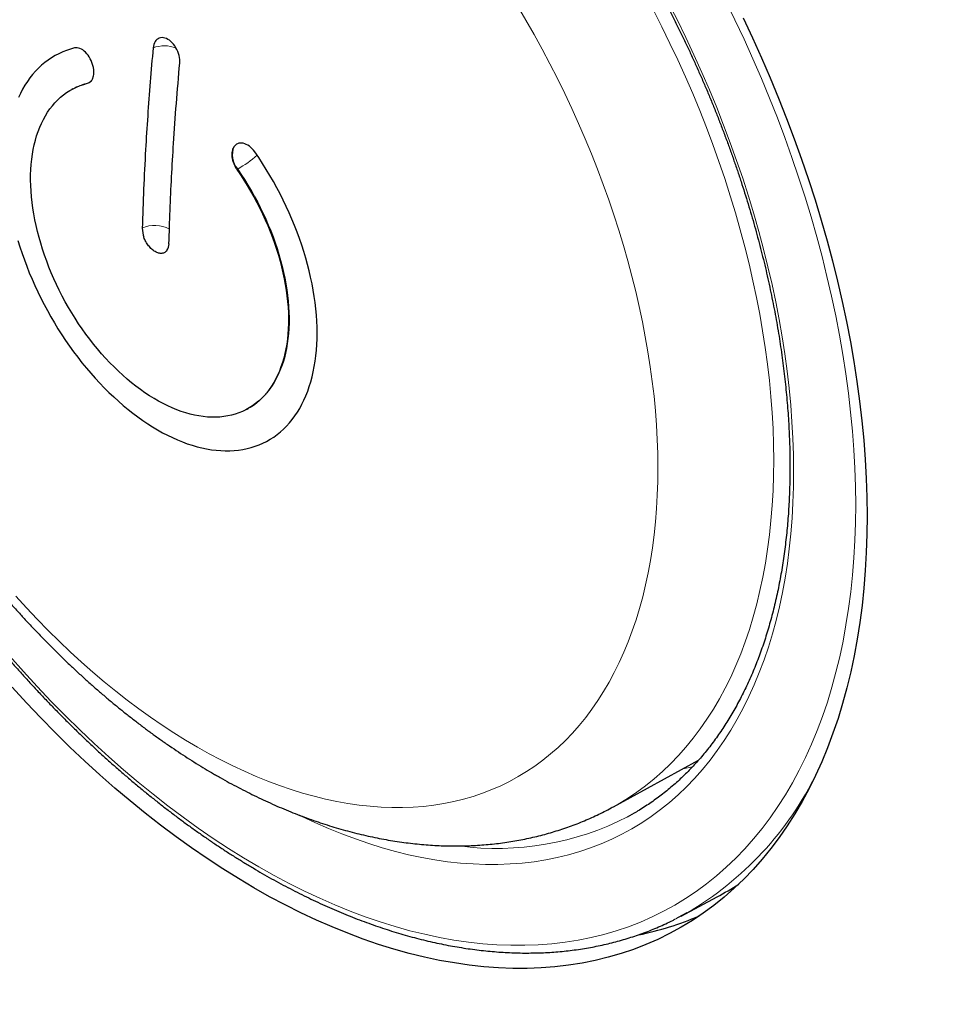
# Model space of a CAD drawing. Header units: millimetres. Extents: x 8 to 539, y 12 to 480.
# Tile 11 of 16: x 450 to 465, y 178 to 194. Entities that reach past the tile are written whole.
import ezdxf

# ---------------------------------------------------------------- set-up
doc = ezdxf.new("R2010")
doc.units = ezdxf.units.MM

msp = doc.modelspace()

# ---------------------------------------------------------------- linework, layer by layer
at = {"color": 8, "linetype": 'Continuous', "lineweight": 0}
for p, q in [((451.114, 192.913), (451.129, 192.92)), ((453.489, 191.542), (453.503, 191.55))]:
    msp.add_line(p, q, dxfattribs=at)
at = {"color": 7, "linetype": 'Continuous', "lineweight": 30}
for p, q in [((450.88, 192.824), (450.865, 192.816)), ((453.654, 187.73), (453.668, 187.738)), ((459.48, 181.402), (460.835, 182.144)), ((460.558, 179.663), (461.128, 179.968))]:
    msp.add_line(p, q, dxfattribs=at)
at = {"color": 8, "linetype": 'Continuous', "lineweight": 0, "flags": 128}
for points in [[(449.876, 183.8), (450.094, 183.554), (450.314, 183.314), (450.537, 183.079), (450.762, 182.849), (450.99, 182.626), (451.219, 182.408), (451.451, 182.197), (451.684, 181.991), (451.919, 181.792), (452.156, 181.6), (452.394, 181.414), (452.633, 181.235), (452.873, 181.063), (453.114, 180.897), (453.355, 180.739), (453.597, 180.588), (453.839, 180.445), (454.082, 180.308), (454.324, 180.18), (454.566, 180.059), (454.808, 179.945), (455.05, 179.84), (455.29, 179.742), (455.53, 179.652), (455.769, 179.57), (456.007, 179.496), (456.243, 179.43), (456.478, 179.372), (456.712, 179.323), (456.943, 179.281), (457.172, 179.248), (457.4, 179.223), (457.625, 179.206), (457.848, 179.198), (458.068, 179.198), (458.285, 179.206), (458.499, 179.222), (458.711, 179.247), (458.919, 179.28), (459.124, 179.321), (459.325, 179.37), (459.523, 179.427), (459.717, 179.493), (459.908, 179.566), (460.094, 179.648), (460.276, 179.738), (460.454, 179.835), (460.627, 179.94), (460.796, 180.053), (460.961, 180.174), (461.12, 180.303), (461.275, 180.438), (461.425, 180.582), (461.57, 180.732), (461.71, 180.89), (461.844, 181.055), (461.973, 181.227), (462.097, 181.406), (462.215, 181.591), (462.328, 181.784), (462.435, 181.982), (462.536, 182.187), (462.632, 182.399), (462.721, 182.616), (462.805, 182.839), (462.883, 183.068), (462.954, 183.303), (463.02, 183.543), (463.079, 183.789), (463.132, 184.039), (463.179, 184.295), (463.22, 184.555), (463.255, 184.82), (463.283, 185.089), (463.305, 185.363), (463.321, 185.64), (463.33, 185.922), (463.333, 186.207), (463.329, 186.496), (463.32, 186.787), (463.303, 187.082), (463.281, 187.38), (463.252, 187.681), (463.217, 187.983), (463.176, 188.289), (463.128, 188.596), (463.075, 188.905), (463.015, 189.215), (462.949, 189.528), (462.876, 189.841), (462.798, 190.155), (462.714, 190.47), (462.624, 190.786), (462.528, 191.101), (462.426, 191.417), (462.319, 191.733), (462.206, 192.049), (462.087, 192.364), (461.963, 192.678), (461.833, 192.991), (461.698, 193.303), (461.558, 193.614), (461.413, 193.923), (461.263, 194.231)], [(452.862, 182.351), (453.049, 182.246), (453.236, 182.147), (453.423, 182.054), (453.609, 181.966), (453.796, 181.885), (453.981, 181.809), (454.166, 181.74), (454.351, 181.676), (454.534, 181.619), (454.717, 181.569), (454.898, 181.524), (455.078, 181.486), (455.256, 181.454), (455.434, 181.428), (455.609, 181.409), (455.783, 181.396), (455.954, 181.389), (456.124, 181.389), (456.292, 181.396), (456.457, 181.408), (456.621, 181.427), (456.781, 181.452), (456.939, 181.484), (457.095, 181.522), (457.247, 181.566), (457.397, 181.617), (457.544, 181.674), (457.688, 181.737), (457.828, 181.806), (457.965, 181.881), (458.099, 181.962), (458.23, 182.05), (458.356, 182.143), (458.48, 182.242), (458.599, 182.347), (458.715, 182.457), (458.827, 182.573), (458.934, 182.695), (459.038, 182.822), (459.138, 182.955), (459.233, 183.093), (459.324, 183.236), (459.411, 183.384), (459.494, 183.538), (459.572, 183.696), (459.646, 183.859), (459.715, 184.027), (459.779, 184.199), (459.839, 184.376), (459.895, 184.557), (459.945, 184.742), (459.991, 184.932), (460.032, 185.125), (460.068, 185.322), (460.1, 185.523), (460.127, 185.727), (460.148, 185.935), (460.165, 186.146), (460.177, 186.36), (460.184, 186.578), (460.187, 186.797), (460.184, 187.02), (460.177, 187.245), (460.164, 187.473), (460.147, 187.703), (460.125, 187.934), (460.098, 188.168), (460.066, 188.404), (460.029, 188.641), (459.987, 188.879), (459.941, 189.119), (459.89, 189.36), (459.835, 189.601), (459.774, 189.844), (459.709, 190.087), (459.64, 190.33), (459.566, 190.574), (459.487, 190.818), (459.404, 191.061), (459.317, 191.305), (459.226, 191.548), (459.13, 191.791), (459.03, 192.032), (458.926, 192.273), (458.817, 192.513), (458.705, 192.751), (458.589, 192.988), (458.47, 193.224), (458.346, 193.458), (458.219, 193.69), (458.088, 193.92), (457.954, 194.147)], [(460.358, 194.188), (460.497, 193.915), (460.631, 193.64), (460.761, 193.364), (460.886, 193.086), (461.006, 192.808), (461.122, 192.528), (461.233, 192.247), (461.339, 191.965), (461.44, 191.683), (461.536, 191.401), (461.627, 191.119), (461.713, 190.837), (461.793, 190.555), (461.869, 190.273), (461.938, 189.993), (462.003, 189.713), (462.062, 189.434), (462.115, 189.156), (462.164, 188.88), (462.206, 188.606), (462.243, 188.333), (462.274, 188.063), (462.3, 187.794), (462.32, 187.528), (462.334, 187.265), (462.343, 187.004), (462.346, 186.746), (462.344, 186.491), (462.335, 186.24), (462.321, 185.992), (462.302, 185.747), (462.277, 185.507), (462.246, 185.27), (462.209, 185.037), (462.167, 184.809), (462.12, 184.585), (462.067, 184.366), (462.008, 184.151), (461.944, 183.942), (461.875, 183.737), (461.8, 183.537), (461.72, 183.343), (461.634, 183.154), (461.544, 182.971), (461.448, 182.794), (461.348, 182.622), (461.242, 182.456), (461.132, 182.296), (461.016, 182.143), (460.896, 181.995), (460.771, 181.854), (460.642, 181.72), (460.508, 181.592), (460.369, 181.47), (460.227, 181.356), (460.08, 181.248), (459.929, 181.147), (459.774, 181.053), (459.615, 180.966), (459.452, 180.886), (459.286, 180.813), (459.116, 180.747), (458.943, 180.689), (458.766, 180.637), (458.586, 180.593), (458.403, 180.557), (458.217, 180.527), (458.028, 180.505), (457.836, 180.491), (457.642, 180.483), (457.445, 180.484), (457.246, 180.491), (457.045, 180.506), (456.842, 180.528), (456.637, 180.558), (456.43, 180.595), (456.222, 180.639), (456.012, 180.691), (455.801, 180.75), (455.588, 180.816), (455.375, 180.889), (455.161, 180.969), (454.945, 181.057), (454.73, 181.151), (454.514, 181.253), (454.486, 181.266)], [(459.48, 181.402), (459.555, 181.444), (459.704, 181.535), (459.85, 181.632), (459.991, 181.736), (460.128, 181.846), (460.261, 181.963), (460.39, 182.086), (460.514, 182.215), (460.634, 182.351), (460.75, 182.492), (460.861, 182.64), (460.967, 182.794), (461.069, 182.953), (461.166, 183.118), (461.258, 183.289), (461.345, 183.465), (461.427, 183.647), (461.504, 183.834), (461.576, 184.026), (461.642, 184.222), (461.704, 184.424), (461.76, 184.63), (461.811, 184.841), (461.857, 185.057), (461.897, 185.276), (461.932, 185.5), (461.962, 185.727), (461.986, 185.959), (462.005, 186.194), (462.019, 186.432), (462.027, 186.674), (462.029, 186.919), (462.026, 187.167), (462.018, 187.418), (462.004, 187.671), (461.985, 187.927), (461.96, 188.185), (461.93, 188.446), (461.894, 188.708), (461.853, 188.972), (461.807, 189.237), (461.756, 189.504), (461.699, 189.772), (461.637, 190.041), (461.57, 190.311), (461.497, 190.582), (461.42, 190.853), (461.338, 191.125), (461.25, 191.396), (461.158, 191.668), (461.061, 191.939), (460.959, 192.209), (460.852, 192.479), (460.741, 192.749), (460.625, 193.017), (460.504, 193.284), (460.379, 193.549), (460.25, 193.813), (460.117, 194.076)], [(451.149, 192.928), (451.148, 192.927), (451.129, 192.92)], [(453.668, 187.738), (453.701, 187.757), (453.752, 187.789), (453.801, 187.825), (453.848, 187.864), (453.894, 187.906), (453.937, 187.95), (453.979, 187.998), (454.018, 188.049), (454.055, 188.102), (454.09, 188.158), (454.122, 188.217), (454.152, 188.278), (454.18, 188.342), (454.206, 188.408), (454.229, 188.476), (454.25, 188.547), (454.268, 188.62), (454.284, 188.695), (454.297, 188.772), (454.308, 188.851), (454.316, 188.931), (454.321, 189.013), (454.325, 189.097), (454.325, 189.183), (454.323, 189.269), (454.318, 189.357), (454.311, 189.446), (454.302, 189.537), (454.289, 189.628), (454.275, 189.72), (454.258, 189.812), (454.238, 189.905), (454.216, 189.999), (454.191, 190.093), (454.164, 190.187), (454.135, 190.282), (454.103, 190.376), (454.07, 190.47), (454.033, 190.564), (453.995, 190.658), (453.955, 190.751), (453.912, 190.844), (453.868, 190.936), (453.821, 191.027), (453.772, 191.117), (453.722, 191.206), (453.67, 191.294), (453.616, 191.381), (453.56, 191.466), (453.503, 191.55)], [(449.972, 184.751), (450.142, 184.565), (450.314, 184.384), (450.487, 184.207), (450.663, 184.034), (450.84, 183.866), (451.019, 183.703), (451.199, 183.545), (451.38, 183.391), (451.563, 183.243), (451.746, 183.099), (451.931, 182.961), (452.116, 182.828), (452.302, 182.701), (452.488, 182.579), (452.675, 182.462), (452.862, 182.351)], [(460.735, 182.035), (460.583, 182.005), (460.579, 182.004)]]:
    msp.add_lwpolyline(points, dxfattribs=at)
at = {"color": 7, "linetype": 'Continuous', "lineweight": 30, "flags": 128}
for points in [[(461.542, 193.957), (461.692, 193.639), (461.836, 193.32), (461.974, 193), (462.107, 192.678), (462.235, 192.355), (462.357, 192.031), (462.473, 191.707), (462.583, 191.383), (462.688, 191.058), (462.786, 190.734), (462.879, 190.409), (462.965, 190.086), (463.046, 189.763), (463.12, 189.441), (463.188, 189.121), (463.249, 188.802), (463.305, 188.484), (463.353, 188.169), (463.396, 187.855), (463.432, 187.544), (463.461, 187.235), (463.484, 186.929), (463.501, 186.626), (463.511, 186.327), (463.515, 186.03), (463.512, 185.737), (463.502, 185.448), (463.486, 185.163), (463.464, 184.882), (463.434, 184.605), (463.399, 184.333), (463.357, 184.066), (463.309, 183.803), (463.254, 183.546), (463.193, 183.294), (463.126, 183.047), (463.052, 182.806), (462.972, 182.571), (462.886, 182.341), (462.794, 182.118), (462.696, 181.901), (462.592, 181.69), (462.482, 181.486), (462.367, 181.289), (462.245, 181.098), (462.118, 180.914), (461.985, 180.738), (461.847, 180.568), (461.704, 180.406), (461.555, 180.252), (461.401, 180.104), (461.242, 179.965), (461.078, 179.833), (460.909, 179.709), (460.735, 179.593), (460.557, 179.485), (460.374, 179.384), (460.187, 179.292), (459.996, 179.209), (459.801, 179.133), (459.601, 179.066), (459.398, 179.007), (459.191, 178.956), (458.981, 178.914), (458.767, 178.88), (458.549, 178.855), (458.329, 178.838), (458.106, 178.83), (457.88, 178.83), (457.651, 178.839), (457.42, 178.856), (457.186, 178.882), (456.951, 178.916), (456.713, 178.958), (456.473, 179.009), (456.232, 179.069), (455.989, 179.136), (455.745, 179.212), (455.499, 179.296), (455.253, 179.389), (455.006, 179.489), (454.758, 179.598), (454.509, 179.714), (454.26, 179.839), (454.011, 179.971), (453.762, 180.111), (453.513, 180.258), (453.265, 180.413), (453.017, 180.576), (452.769, 180.746), (452.523, 180.923), (452.277, 181.107), (452.033, 181.298), (451.79, 181.495), (451.549, 181.7), (451.309, 181.911), (451.071, 182.128), (450.835, 182.352), (450.601, 182.581), (450.37, 182.817), (450.141, 183.058), (449.915, 183.305)], [(452.581, 193.233), (452.583, 193.262), (452.581, 193.293), (452.577, 193.324), (452.571, 193.356), (452.562, 193.388), (452.55, 193.42), (452.536, 193.45), (452.52, 193.48), (452.502, 193.508), (452.483, 193.534), (452.462, 193.557), (452.44, 193.578), (452.417, 193.597), (452.393, 193.612), (452.369, 193.624), (452.345, 193.633), (452.322, 193.638), (452.299, 193.64), (452.276, 193.638), (452.256, 193.632), (452.236, 193.623), (452.218, 193.611), (452.202, 193.596), (452.188, 193.577), (452.177, 193.556), (452.168, 193.532), (452.161, 193.506), (452.157, 193.478)], [(450.909, 193.475), (450.844, 193.457), (450.781, 193.436), (450.719, 193.412), (450.659, 193.384), (450.6, 193.353), (450.543, 193.32), (450.488, 193.283), (450.435, 193.243), (450.384, 193.2), (450.334, 193.154), (450.287, 193.105), (450.241, 193.053), (450.198, 192.999), (450.157, 192.941), (450.118, 192.881), (450.081, 192.818), (450.047, 192.753), (450.015, 192.685)], [(451.195, 193.214), (451.185, 193.245), (451.172, 193.276), (451.157, 193.305), (451.141, 193.333), (451.122, 193.36), (451.103, 193.384), (451.082, 193.406), (451.061, 193.426), (451.039, 193.443), (451.017, 193.456), (450.994, 193.467), (450.972, 193.474), (450.95, 193.478), (450.929, 193.478), (450.909, 193.475)], [(453.489, 191.542), (453.546, 191.458), (453.601, 191.373), (453.655, 191.286), (453.708, 191.198), (453.758, 191.109), (453.806, 191.019), (453.853, 190.928), (453.898, 190.836), (453.94, 190.743), (453.981, 190.65), (454.019, 190.556), (454.055, 190.462), (454.089, 190.368), (454.121, 190.274), (454.15, 190.179), (454.177, 190.085), (454.201, 189.991), (454.223, 189.897), (454.243, 189.804), (454.26, 189.712), (454.275, 189.62), (454.287, 189.529), (454.297, 189.439), (454.304, 189.349), (454.309, 189.261), (454.311, 189.175), (454.31, 189.089), (454.307, 189.006), (454.301, 188.923), (454.293, 188.843), (454.282, 188.764), (454.269, 188.687), (454.253, 188.612), (454.235, 188.539), (454.215, 188.468), (454.191, 188.4), (454.166, 188.334), (454.138, 188.27), (454.108, 188.209), (454.075, 188.15), (454.04, 188.094), (454.003, 188.041), (453.964, 187.99), (453.923, 187.942), (453.879, 187.898), (453.834, 187.856), (453.787, 187.817), (453.737, 187.781), (453.686, 187.749), (453.633, 187.719), (453.579, 187.693), (453.522, 187.67), (453.465, 187.65), (453.405, 187.633), (453.344, 187.62), (453.282, 187.61), (453.219, 187.603), (453.154, 187.6), (453.089, 187.6), (453.022, 187.603), (452.954, 187.61), (452.886, 187.62), (452.816, 187.633), (452.746, 187.65), (452.676, 187.669), (452.605, 187.693), (452.533, 187.719), (452.461, 187.748), (452.389, 187.781), (452.317, 187.817), (452.244, 187.855), (452.172, 187.897), (452.099, 187.942), (452.027, 187.99), (451.956, 188.04), (451.884, 188.093), (451.813, 188.149), (451.743, 188.208), (451.673, 188.269), (451.604, 188.333), (451.536, 188.399), (451.469, 188.467), (451.402, 188.538), (451.337, 188.611), (451.273, 188.686), (451.21, 188.763), (451.149, 188.842), (451.088, 188.922), (451.03, 189.005), (450.972, 189.088), (450.917, 189.174), (450.863, 189.26), (450.811, 189.348), (450.76, 189.438), (450.712, 189.528), (450.665, 189.619), (450.621, 189.711), (450.578, 189.803), (450.538, 189.896), (450.5, 189.99), (450.464, 190.084), (450.43, 190.178), (450.398, 190.273), (450.369, 190.367), (450.342, 190.461), (450.317, 190.555), (450.295, 190.649), (450.276, 190.742), (450.258, 190.835), (450.244, 190.927), (450.232, 191.018), (450.222, 191.108), (450.215, 191.197), (450.21, 191.285), (450.208, 191.372), (450.209, 191.457), (450.212, 191.541), (450.218, 191.623), (450.226, 191.704), (450.237, 191.783), (450.25, 191.859), (450.266, 191.934), (450.284, 192.007), (450.304, 192.078), (450.328, 192.146), (450.353, 192.213), (450.381, 192.276), (450.411, 192.338), (450.444, 192.396), (450.479, 192.452), (450.516, 192.505), (450.555, 192.556), (450.596, 192.604), (450.64, 192.648), (450.685, 192.69), (450.733, 192.729), (450.782, 192.765), (450.833, 192.797), (450.886, 192.827), (450.941, 192.853), (450.997, 192.876), (451.055, 192.896), (451.114, 192.913)], [(453.774, 191.821), (453.755, 191.847), (453.734, 191.871), (453.711, 191.893), (453.688, 191.912), (453.664, 191.928), (453.64, 191.941), (453.615, 191.951), (453.591, 191.958), (453.567, 191.962), (453.544, 191.962), (453.522, 191.958), (453.502, 191.952), (453.483, 191.942), (453.466, 191.929), (453.45, 191.912)], [(450.007, 190.413), (450.039, 190.31), (450.073, 190.207), (450.109, 190.104), (450.147, 190.001), (450.188, 189.899), (450.231, 189.797), (450.275, 189.695), (450.322, 189.594), (450.371, 189.494), (450.422, 189.395), (450.475, 189.296), (450.53, 189.199), (450.586, 189.102), (450.644, 189.007), (450.704, 188.913), (450.766, 188.821), (450.829, 188.73), (450.893, 188.64), (450.959, 188.553), (451.026, 188.467), (451.095, 188.383), (451.165, 188.3), (451.236, 188.22), (451.308, 188.142), (451.381, 188.067), (451.455, 187.993), (451.53, 187.922), (451.605, 187.853), (451.682, 187.787), (451.759, 187.723), (451.836, 187.662), (451.914, 187.604), (451.992, 187.548), (452.071, 187.495), (452.15, 187.445), (452.229, 187.398), (452.308, 187.354), (452.387, 187.313), (452.466, 187.275), (452.545, 187.24), (452.623, 187.208), (452.701, 187.179), (452.779, 187.153), (452.856, 187.131), (452.933, 187.112), (453.009, 187.096), (453.084, 187.083), (453.159, 187.074), (453.233, 187.068), (453.305, 187.065), (453.377, 187.065), (453.447, 187.069), (453.517, 187.076), (453.585, 187.086), (453.651, 187.1), (453.717, 187.117), (453.781, 187.137), (453.843, 187.16), (453.904, 187.187), (453.963, 187.216), (454.02, 187.249), (454.076, 187.285), (454.13, 187.324), (454.182, 187.366), (454.232, 187.411), (454.28, 187.459), (454.326, 187.51), (454.37, 187.564), (454.412, 187.62), (454.452, 187.679), (454.489, 187.741), (454.524, 187.806), (454.557, 187.872), (454.588, 187.942), (454.616, 188.014), (454.642, 188.088), (454.666, 188.164), (454.687, 188.243), (454.705, 188.324), (454.721, 188.406), (454.735, 188.491), (454.746, 188.577), (454.755, 188.666), (454.761, 188.755), (454.765, 188.847), (454.766, 188.94), (454.765, 189.034), (454.761, 189.129), (454.754, 189.226), (454.745, 189.324), (454.734, 189.423), (454.72, 189.523), (454.703, 189.623), (454.685, 189.724), (454.663, 189.826), (454.639, 189.928), (454.613, 190.031), (454.585, 190.133), (454.554, 190.236), (454.521, 190.34), (454.485, 190.443), (454.448, 190.545), (454.408, 190.648), (454.366, 190.75), (454.321, 190.852), (454.275, 190.953), (454.227, 191.054), (454.177, 191.153), (454.125, 191.252), (454.07, 191.35), (454.015, 191.447), (453.957, 191.542), (453.898, 191.637), (453.837, 191.73), (453.774, 191.821)], [(459.704, 181.242), (459.817, 181.304), (459.849, 181.323)], [(460.648, 179.713), (460.511, 179.638), (460.47, 179.618)]]:
    msp.add_lwpolyline(points, dxfattribs=at)
at = {"color": 8, "linetype": 'Continuous', "lineweight": 0}
for centre, radius, start, end in [((452.337, 192.99), 0.519, 69.052, 110.252), ((451.376, 191.917), 1.034, 103.8372, 118.668), ((451.025, 193.106), 0.213, 299.0323, 320.5308), ((453.759, 191.772), 0.339, 155.5856, 220.9681), ((452.633, 193.108), 1.785, 299.1738, 311.3052), ((452.188, 190.183), 0.47, 60.8066, 115.6075), ((458.015, 184.228), 5.227, 300.2571, 334.0666), ((457.626, 185.279), 4.541, 262.4101, 297.2407)]:
    msp.add_arc(centre, radius, start, end, dxfattribs=at)
at = {"color": 7, "linetype": 'Continuous', "lineweight": 30}
for centre, radius, start, end in [((452.374, 190.603), 0.389, 179.49, 200.8228), ((452.218, 190.359), 0.192, 326.2509, 0.6466), ((458.931, 184.081), 4.663, 298.1172, 303.0244), ((458.908, 184.172), 4.905, 281.3994, 293.2744)]:
    msp.add_arc(centre, radius, start, end, dxfattribs=at)
for points, knots in [([(504.999, 83.746), (505.044, 83.77), (505.177, 83.843), (505.398, 83.967), (505.662, 84.119), (505.924, 84.273), (506.184, 84.43), (506.443, 84.589), (506.7, 84.752), (506.956, 84.917), (507.209, 85.085), (507.461, 85.256), (507.712, 85.429), (507.96, 85.606), (508.207, 85.785), (508.453, 85.966), (508.696, 86.151), (508.938, 86.338), (509.178, 86.528), (509.417, 86.72), (509.653, 86.915), (509.888, 87.113), (510.121, 87.314), (510.352, 87.517), (510.582, 87.723), (510.81, 87.932), (511.036, 88.143), (511.26, 88.357), (511.482, 88.573), (511.702, 88.792), (511.921, 89.014), (512.138, 89.239), (512.353, 89.465), (512.566, 89.695), (512.777, 89.927), (512.986, 90.162), (513.193, 90.399), (513.399, 90.639), (513.603, 90.882), (513.804, 91.127), (514.004, 91.374), (514.202, 91.624), (514.398, 91.877), (514.592, 92.132), (514.784, 92.389), (514.974, 92.649), (515.162, 92.912), (515.348, 93.177), (515.532, 93.444), (515.714, 93.714), (515.894, 93.986), (516.072, 94.261), (516.248, 94.538), (516.422, 94.818), (516.594, 95.1), (516.764, 95.384), (516.932, 95.671), (517.098, 95.96), (517.262, 96.251), (517.424, 96.545), (517.583, 96.841), (517.741, 97.14), (517.897, 97.44), (518.05, 97.743), (518.201, 98.049), (518.351, 98.356), (518.498, 98.666), (518.643, 98.978), (518.786, 99.293), (518.927, 99.609), (519.065, 99.928), (519.202, 100.249), (519.336, 100.572), (519.469, 100.897), (519.599, 101.225), (519.727, 101.554), (519.853, 101.886), (519.976, 102.22), (520.098, 102.556), (520.217, 102.894), (520.334, 103.234), (520.449, 103.576), (520.562, 103.921), (520.673, 104.267), (520.781, 104.615), (520.887, 104.966), (520.991, 105.318), (521.093, 105.672), (521.193, 106.029), (521.29, 106.387), (521.385, 106.747), (521.478, 107.109), (521.569, 107.473), (521.657, 107.839), (521.743, 108.207), (521.827, 108.577), (521.909, 108.949), (521.989, 109.322), (522.066, 109.697), (522.141, 110.074), (522.214, 110.453), (522.284, 110.834), (522.352, 111.217), (522.418, 111.601), (522.482, 111.987), (522.544, 112.374), (522.603, 112.764), (522.66, 113.155), (522.714, 113.548), (522.767, 113.942), (522.817, 114.338), (522.865, 114.736), (522.91, 115.136), (522.954, 115.537), (522.995, 115.939), (523.033, 116.343), (523.07, 116.749), (523.104, 117.156), (523.136, 117.565), (523.165, 117.976), (523.193, 118.387), (523.218, 118.801), (523.241, 119.215), (523.261, 119.632), (523.279, 120.049), (523.295, 120.468), (523.309, 120.889), (523.32, 121.311), (523.329, 121.734), (523.336, 122.159), (523.34, 122.585), (523.342, 123.012), (523.342, 123.44), (523.34, 123.87), (523.335, 124.302), (523.328, 124.734), (523.319, 125.168), (523.307, 125.602), (523.293, 126.039), (523.277, 126.476), (523.258, 126.914), (523.238, 127.354), (523.215, 127.795), (523.189, 128.237), (523.162, 128.68), (523.132, 129.124), (523.1, 129.569), (523.065, 130.015), (523.029, 130.462), (522.99, 130.911), (522.948, 131.36), (522.905, 131.81), (522.859, 132.262), (522.811, 132.714), (522.761, 133.167), (522.708, 133.621), (522.653, 134.076), (522.596, 134.532), (522.537, 134.989), (522.475, 135.446), (522.411, 135.905), (522.345, 136.364), (522.277, 136.824), (522.206, 137.285), (522.133, 137.747), (522.058, 138.209), (521.981, 138.672), (521.901, 139.136), (521.819, 139.6), (521.735, 140.066), (521.649, 140.532), (521.561, 140.998), (521.47, 141.465), (521.377, 141.933), (521.282, 142.401), (521.185, 142.87), (521.085, 143.34), (520.983, 143.81), (520.879, 144.28), (520.773, 144.751), (520.665, 145.223), (520.555, 145.695), (520.442, 146.167), (520.327, 146.64), (520.21, 147.113), (520.091, 147.587), (519.97, 148.061), (519.846, 148.536), (519.721, 149.01), (519.593, 149.486), (519.463, 149.961), (519.331, 150.437), (519.197, 150.913), (519.061, 151.389), (518.922, 151.865), (518.782, 152.342), (518.639, 152.819), (518.494, 153.296), (518.348, 153.773), (518.199, 154.251), (518.048, 154.728), (517.895, 155.206), (517.739, 155.683), (517.582, 156.161), (517.423, 156.639), (517.262, 157.117), (517.098, 157.595), (516.933, 158.073), (516.765, 158.55), (516.596, 159.028), (516.424, 159.506), (516.251, 159.984), (516.075, 160.461), (515.898, 160.939), (515.718, 161.416), (515.537, 161.894), (515.353, 162.371), (515.167, 162.848), (514.98, 163.324), (514.791, 163.801), (514.599, 164.277), (514.406, 164.753), (514.21, 165.229), (514.013, 165.704), (513.814, 166.18), (513.613, 166.654), (513.41, 167.129), (513.205, 167.603), (512.998, 168.077), (512.79, 168.55), (512.579, 169.023), (512.367, 169.496), (512.152, 169.968), (511.936, 170.439), (511.718, 170.911), (511.498, 171.381), (511.277, 171.851), (511.053, 172.321), (510.828, 172.79), (510.601, 173.258), (510.372, 173.726), (510.141, 174.193), (509.909, 174.66), (509.675, 175.126), (509.439, 175.591), (509.201, 176.056), (508.961, 176.52), (508.72, 176.983), (508.477, 177.446), (508.232, 177.908), (507.986, 178.369), (507.738, 178.829), (507.488, 179.288), (507.237, 179.747), (506.984, 180.205), (506.729, 180.662), (506.472, 181.118), (506.214, 181.573), (505.955, 182.027), (505.693, 182.48), (505.43, 182.933), (505.166, 183.384), (504.9, 183.835), (504.632, 184.284), (504.363, 184.733), (504.092, 185.18), (503.819, 185.626), (503.545, 186.072), (503.27, 186.516), (502.993, 186.959), (502.715, 187.401), (502.435, 187.842), (502.153, 188.282), (501.87, 188.721), (501.586, 189.158), (501.3, 189.595), (501.012, 190.03), (500.724, 190.464), (500.433, 190.896), (500.142, 191.328), (499.849, 191.758), (499.554, 192.187), (499.259, 192.614), (498.962, 193.04), (498.663, 193.465), (498.363, 193.889), (498.062, 194.311), (497.759, 194.732), (497.456, 195.151), (497.151, 195.569), (496.844, 195.985), (496.536, 196.4), (496.227, 196.814), (495.917, 197.226), (495.606, 197.637), (495.293, 198.046), (494.979, 198.453), (494.664, 198.859), (494.348, 199.264), (494.03, 199.667), (493.712, 200.068), (493.392, 200.468), (493.071, 200.866), (492.749, 201.262), (492.425, 201.657), (492.101, 202.05), (491.776, 202.442), (491.449, 202.832), (491.122, 203.22), (490.793, 203.606), (490.463, 203.991), (490.132, 204.373), (489.801, 204.755), (489.468, 205.134), (489.134, 205.511), (488.799, 205.887), (488.464, 206.261), (488.127, 206.633), (487.789, 207.003), (487.451, 207.372), (487.111, 207.738), (486.771, 208.103), (486.429, 208.465), (486.087, 208.826), (485.744, 209.185), (485.4, 209.542), (485.055, 209.897), (484.71, 210.249), (484.363, 210.6), (484.016, 210.949), (483.668, 211.296), (483.319, 211.641), (482.969, 211.984), (482.619, 212.325), (482.268, 212.663), (481.916, 213), (481.564, 213.335), (481.21, 213.667), (480.856, 213.997), (480.502, 214.326), (480.146, 214.652), (479.79, 214.975), (479.434, 215.297), (479.077, 215.617), (478.719, 215.934), (478.36, 216.249), (478.002, 216.562), (477.642, 216.873), (477.282, 217.181), (476.921, 217.487), (476.56, 217.791), (476.198, 218.093), (475.836, 218.392), (475.473, 218.69), (475.11, 218.984), (474.747, 219.277), (474.383, 219.567), (474.018, 219.855), (473.653, 220.14), (473.288, 220.423), (472.922, 220.704), (472.556, 220.982), (472.19, 221.258), (471.823, 221.531), (471.456, 221.802), (471.088, 222.071), (470.72, 222.337), (470.352, 222.601), (469.984, 222.862), (469.615, 223.121), (469.246, 223.377), (468.877, 223.631), (468.508, 223.883), (468.138, 224.132), (467.769, 224.378), (467.399, 224.622), (467.028, 224.863), (466.658, 225.102), (466.288, 225.338), (465.917, 225.571), (465.547, 225.802), (465.176, 226.031), (464.805, 226.257), (464.434, 226.48), (464.063, 226.701), (463.692, 226.919), (463.321, 227.134), (462.95, 227.347), (462.579, 227.557), (462.208, 227.764), (461.837, 227.969), (461.466, 228.171), (461.095, 228.371), (460.724, 228.567), (460.353, 228.762), (459.982, 228.953), (459.612, 229.142), (459.241, 229.328), (458.871, 229.511), (458.501, 229.691), (458.13, 229.869), (457.761, 230.044), (457.391, 230.216), (457.021, 230.386), (456.652, 230.553), (456.283, 230.717), (455.914, 230.878), (455.546, 231.037), (455.178, 231.192), (454.81, 231.345), (454.442, 231.495), (454.075, 231.642), (453.708, 231.787), (453.341, 231.929), (452.975, 232.067), (452.609, 232.203), (452.244, 232.337), (451.878, 232.467), (451.514, 232.594), (451.15, 232.719), (450.786, 232.841), (450.422, 232.96), (450.059, 233.076), (449.697, 233.189), (449.335, 233.299), (448.974, 233.407), (448.613, 233.511), (448.253, 233.613), (447.893, 233.712), (447.534, 233.808), (447.175, 233.901), (446.817, 233.991), (446.46, 234.078), (446.103, 234.162), (445.747, 234.244), (445.391, 234.322), (445.036, 234.397), (444.682, 234.47), (444.329, 234.54), (443.976, 234.607), (443.624, 234.67), (443.273, 234.731), (442.922, 234.789), (442.573, 234.844), (442.224, 234.896), (441.875, 234.945), (441.528, 234.992), (441.181, 235.035), (440.836, 235.075), (440.491, 235.113), (440.147, 235.147), (439.804, 235.179), (439.461, 235.207), (439.12, 235.233), (438.779, 235.255), (438.44, 235.275), (438.101, 235.292), (437.764, 235.305), (437.427, 235.316), (437.091, 235.324), (436.756, 235.329), (436.423, 235.331), (436.09, 235.33), (435.758, 235.326), (435.428, 235.319), (435.098, 235.309), (434.77, 235.296), (434.442, 235.28), (434.116, 235.261), (433.791, 235.24), (433.466, 235.215), (433.144, 235.187), (432.822, 235.157), (432.501, 235.123), (432.181, 235.087), (431.863, 235.047), (431.546, 235.005), (431.23, 234.96), (430.915, 234.912), (430.602, 234.86), (430.29, 234.806), (429.979, 234.749), (429.669, 234.689), (429.361, 234.627), (429.053, 234.561), (428.748, 234.492), (428.443, 234.42), (428.14, 234.346), (427.838, 234.268), (427.537, 234.188), (427.238, 234.105), (426.94, 234.019), (426.644, 233.93), (426.349, 233.838), (426.055, 233.743), (425.763, 233.645), (425.472, 233.545), (425.183, 233.441), (424.895, 233.335), (424.609, 233.226), (424.324, 233.114), (424.04, 232.999), (423.758, 232.881), (423.478, 232.76), (423.198, 232.637), (422.921, 232.511), (422.645, 232.381), (422.371, 232.249), (422.098, 232.115), (421.826, 231.977), (421.557, 231.837), (421.288, 231.693), (421.022, 231.547), (420.757, 231.398), (420.493, 231.247), (420.242, 231.099), (420.08, 231), (420.004, 230.954)], [0, 0, 0, 0, 0.000971, 0.002905, 0.00484, 0.006774, 0.008709, 0.010643, 0.012577, 0.014512, 0.016446, 0.018381, 0.020315, 0.02225, 0.024184, 0.026119, 0.028054, 0.029989, 0.031924, 0.033859, 0.035794, 0.03773, 0.039665, 0.041601, 0.043537, 0.045472, 0.047409, 0.049345, 0.051281, 0.053218, 0.055154, 0.057091, 0.059028, 0.060966, 0.062903, 0.064841, 0.066778, 0.068716, 0.070655, 0.072593, 0.074532, 0.07647, 0.078409, 0.080348, 0.082288, 0.084227, 0.086167, 0.088107, 0.090047, 0.091988, 0.093928, 0.095869, 0.09781, 0.099751, 0.101692, 0.103634, 0.105576, 0.107518, 0.10946, 0.111402, 0.113344, 0.115287, 0.11723, 0.119172, 0.121116, 0.123059, 0.125002, 0.126946, 0.128889, 0.130833, 0.132777, 0.134721, 0.136666, 0.13861, 0.140554, 0.142499, 0.144444, 0.146389, 0.148334, 0.150279, 0.152224, 0.154169, 0.156115, 0.15806, 0.160006, 0.161951, 0.163897, 0.165843, 0.167789, 0.169735, 0.171681, 0.173627, 0.175573, 0.177519, 0.179466, 0.181412, 0.183358, 0.185305, 0.187251, 0.189198, 0.191144, 0.193091, 0.195038, 0.196984, 0.198931, 0.200878, 0.202825, 0.204772, 0.206718, 0.208665, 0.210612, 0.212559, 0.214506, 0.216453, 0.2184, 0.220347, 0.222294, 0.224241, 0.226188, 0.228135, 0.230082, 0.232029, 0.233976, 0.235923, 0.23787, 0.239817, 0.241764, 0.243711, 0.245658, 0.247605, 0.249552, 0.251499, 0.253446, 0.255393, 0.25734, 0.259287, 0.261234, 0.263181, 0.265127, 0.267074, 0.269021, 0.270968, 0.272915, 0.274862, 0.276809, 0.278755, 0.280702, 0.282649, 0.284596, 0.286543, 0.288489, 0.290436, 0.292383, 0.294329, 0.296276, 0.298223, 0.300169, 0.302116, 0.304063, 0.306009, 0.307956, 0.309902, 0.311849, 0.313795, 0.315742, 0.317688, 0.319635, 0.321581, 0.323527, 0.325474, 0.32742, 0.329367, 0.331313, 0.333259, 0.335206, 0.337152, 0.339098, 0.341044, 0.342991, 0.344937, 0.346883, 0.348829, 0.350775, 0.352721, 0.354667, 0.356614, 0.35856, 0.360506, 0.362452, 0.364398, 0.366344, 0.36829, 0.370236, 0.372182, 0.374128, 0.376074, 0.37802, 0.379965, 0.381911, 0.383857, 0.385803, 0.387749, 0.389695, 0.391641, 0.393586, 0.395532, 0.397478, 0.399424, 0.40137, 0.403315, 0.405261, 0.407207, 0.409152, 0.411098, 0.413044, 0.414989, 0.416935, 0.418881, 0.420826, 0.422772, 0.424718, 0.426663, 0.428609, 0.430554, 0.4325, 0.434446, 0.436391, 0.438337, 0.440282, 0.442228, 0.444173, 0.446119, 0.448064, 0.45001, 0.451955, 0.453901, 0.455846, 0.457792, 0.459737, 0.461683, 0.463628, 0.465574, 0.467519, 0.469465, 0.47141, 0.473356, 0.475301, 0.477247, 0.479192, 0.481137, 0.483083, 0.485028, 0.486974, 0.488919, 0.490865, 0.49281, 0.494755, 0.496701, 0.498646, 0.500592, 0.502537, 0.504483, 0.506428, 0.508373, 0.510319, 0.512264, 0.51421, 0.516155, 0.518101, 0.520046, 0.521991, 0.523937, 0.525882, 0.527828, 0.529773, 0.531719, 0.533664, 0.53561, 0.537555, 0.539501, 0.541446, 0.543392, 0.545337, 0.547283, 0.549228, 0.551174, 0.553119, 0.555065, 0.55701, 0.558956, 0.560901, 0.562847, 0.564792, 0.566738, 0.568683, 0.570629, 0.572575, 0.57452, 0.576466, 0.578411, 0.580357, 0.582303, 0.584248, 0.586194, 0.58814, 0.590085, 0.592031, 0.593977, 0.595922, 0.597868, 0.599814, 0.60176, 0.603705, 0.605651, 0.607597, 0.609543, 0.611489, 0.613434, 0.61538, 0.617326, 0.619272, 0.621218, 0.623164, 0.62511, 0.627056, 0.629002, 0.630948, 0.632894, 0.63484, 0.636786, 0.638732, 0.640678, 0.642624, 0.64457, 0.646516, 0.648462, 0.650408, 0.652354, 0.654301, 0.656247, 0.658193, 0.660139, 0.662085, 0.664032, 0.665978, 0.667924, 0.669871, 0.671817, 0.673763, 0.67571, 0.677656, 0.679603, 0.681549, 0.683495, 0.685442, 0.687388, 0.689335, 0.691281, 0.693228, 0.695175, 0.697121, 0.699068, 0.701014, 0.702961, 0.704908, 0.706854, 0.708801, 0.710748, 0.712694, 0.714641, 0.716588, 0.718535, 0.720482, 0.722428, 0.724375, 0.726322, 0.728269, 0.730216, 0.732163, 0.73411, 0.736057, 0.738004, 0.739951, 0.741897, 0.743844, 0.745791, 0.747738, 0.749685, 0.751633, 0.75358, 0.755527, 0.757474, 0.759421, 0.761368, 0.763315, 0.765262, 0.767209, 0.769156, 0.771103, 0.77305, 0.774997, 0.776944, 0.778891, 0.780838, 0.782785, 0.784732, 0.786679, 0.788626, 0.790573, 0.79252, 0.794467, 0.796414, 0.798361, 0.800308, 0.802255, 0.804202, 0.806149, 0.808095, 0.810042, 0.811989, 0.813936, 0.815882, 0.817829, 0.819775, 0.821722, 0.823668, 0.825615, 0.827561, 0.829507, 0.831453, 0.8334, 0.835346, 0.837292, 0.839237, 0.841183, 0.843129, 0.845075, 0.84702, 0.848966, 0.850911, 0.852856, 0.854802, 0.856747, 0.858692, 0.860637, 0.862581, 0.864526, 0.86647, 0.868415, 0.870359, 0.872303, 0.874247, 0.876191, 0.878134, 0.880078, 0.882021, 0.883965, 0.885908, 0.88785, 0.889793, 0.891736, 0.893678, 0.89562, 0.897562, 0.899504, 0.901446, 0.903387, 0.905328, 0.90727, 0.90921, 0.911151, 0.913092, 0.915032, 0.916972, 0.918912, 0.920852, 0.922791, 0.92473, 0.92667, 0.928608, 0.930547, 0.932486, 0.934424, 0.936362, 0.9383, 0.940238, 0.942175, 0.944113, 0.94605, 0.947987, 0.949924, 0.95186, 0.953797, 0.955733, 0.957669, 0.959605, 0.961541, 0.963477, 0.965412, 0.967348, 0.969283, 0.971218, 0.973153, 0.975088, 0.977023, 0.978958, 0.980892, 0.982827, 0.984762, 0.986696, 0.988631, 0.990565, 0.9925, 0.994434, 0.996368, 0.998303, 1, 1, 1, 1]), ([(447.689, 202.924), (447.669, 202.912), (447.613, 202.879), (447.524, 202.822), (447.42, 202.754), (447.318, 202.682), (447.218, 202.607), (447.119, 202.53), (447.022, 202.45), (446.927, 202.368), (446.834, 202.282), (446.742, 202.195), (446.652, 202.104), (446.564, 202.011), (446.478, 201.915), (446.394, 201.817), (446.312, 201.716), (446.231, 201.612), (446.153, 201.506), (446.076, 201.398), (446.002, 201.287), (445.929, 201.173), (445.859, 201.058), (445.79, 200.939), (445.724, 200.819), (445.659, 200.696), (445.597, 200.571), (445.537, 200.443), (445.479, 200.314), (445.423, 200.182), (445.369, 200.048), (445.318, 199.912), (445.268, 199.774), (445.221, 199.633), (445.176, 199.491), (445.133, 199.347), (445.093, 199.201), (445.054, 199.053), (445.018, 198.903), (444.985, 198.751), (444.953, 198.597), (444.924, 198.442), (444.897, 198.285), (444.872, 198.126), (444.85, 197.966), (444.83, 197.804), (444.812, 197.64), (444.796, 197.475), (444.783, 197.309), (444.772, 197.141), (444.764, 196.971), (444.757, 196.801), (444.753, 196.629), (444.752, 196.455), (444.752, 196.281), (444.755, 196.105), (444.76, 195.928), (444.768, 195.75), (444.778, 195.571), (444.79, 195.391), (444.804, 195.21), (444.821, 195.028), (444.84, 194.846), (444.861, 194.662), (444.885, 194.478), (444.911, 194.293), (444.939, 194.107), (444.969, 193.92), (445.002, 193.733), (445.036, 193.545), (445.073, 193.357), (445.113, 193.169), (445.154, 192.98), (445.198, 192.79), (445.243, 192.6), (445.291, 192.41), (445.341, 192.22), (445.394, 192.029), (445.448, 191.838), (445.505, 191.647), (445.563, 191.457), (445.624, 191.266), (445.687, 191.075), (445.752, 190.884), (445.818, 190.693), (445.887, 190.502), (445.958, 190.312), (446.031, 190.122), (446.106, 189.932), (446.183, 189.743), (446.262, 189.554), (446.342, 189.365), (446.425, 189.177), (446.509, 188.989), (446.596, 188.802), (446.684, 188.616), (446.774, 188.43), (446.866, 188.245), (446.959, 188.06), (447.055, 187.877), (447.152, 187.694), (447.25, 187.512), (447.351, 187.331), (447.453, 187.151), (447.557, 186.972), (447.662, 186.794), (447.769, 186.618), (447.877, 186.442), (447.987, 186.268), (448.099, 186.094), (448.212, 185.922), (448.326, 185.752), (448.442, 185.582), (448.559, 185.414), (448.678, 185.248), (448.798, 185.083), (448.919, 184.919), (449.041, 184.757), (449.165, 184.597), (449.29, 184.438), (449.416, 184.281), (449.544, 184.126), (449.672, 183.972), (449.802, 183.82), (449.932, 183.67), (450.064, 183.522), (450.197, 183.376), (450.331, 183.231), (450.465, 183.089), (450.601, 182.948), (450.737, 182.81), (450.874, 182.674), (451.013, 182.539), (451.151, 182.407), (451.291, 182.277), (451.431, 182.15), (451.572, 182.024), (451.714, 181.901), (451.856, 181.78), (451.999, 181.661), (452.143, 181.545), (452.287, 181.431), (452.431, 181.319), (452.576, 181.21), (452.721, 181.103), (452.867, 180.999), (453.013, 180.897), (453.159, 180.798), (453.306, 180.701), (453.453, 180.607), (453.6, 180.516), (453.747, 180.427), (453.894, 180.341), (454.042, 180.257), (454.189, 180.176), (454.337, 180.098), (454.484, 180.023), (454.632, 179.95), (454.779, 179.881), (454.926, 179.813), (455.074, 179.749), (455.221, 179.688), (455.367, 179.629), (455.514, 179.574), (455.66, 179.521), (455.806, 179.471), (455.951, 179.424), (456.096, 179.38), (456.241, 179.339), (456.385, 179.3), (456.529, 179.265), (456.672, 179.233), (456.815, 179.203), (456.956, 179.177), (457.098, 179.154), (457.238, 179.133), (457.378, 179.116), (457.517, 179.102), (457.655, 179.09), (457.793, 179.082), (457.929, 179.076), (458.065, 179.074), (458.199, 179.075), (458.333, 179.078), (458.466, 179.085), (458.597, 179.094), (458.728, 179.107), (458.857, 179.123), (458.986, 179.141), (459.113, 179.163), (459.238, 179.187), (459.363, 179.215), (459.486, 179.245), (459.608, 179.279), (459.729, 179.315), (459.848, 179.354), (459.966, 179.396), (460.083, 179.441), (460.198, 179.489), (460.312, 179.54), (460.401, 179.583), (460.453, 179.609), (460.468, 179.617)], [0, 0, 0, 0, 0.002785, 0.007752, 0.01272, 0.017688, 0.022657, 0.027628, 0.0326, 0.037574, 0.04255, 0.047528, 0.052508, 0.057491, 0.062477, 0.067465, 0.072457, 0.077451, 0.082448, 0.087447, 0.09245, 0.097456, 0.102464, 0.107475, 0.112489, 0.117505, 0.122523, 0.127544, 0.132567, 0.137592, 0.14262, 0.147648, 0.152679, 0.157711, 0.162745, 0.167779, 0.172815, 0.177852, 0.18289, 0.187929, 0.192969, 0.198009, 0.20305, 0.208091, 0.213133, 0.218175, 0.223217, 0.228259, 0.233302, 0.238345, 0.243387, 0.24843, 0.253473, 0.258515, 0.263558, 0.2686, 0.273642, 0.278684, 0.283726, 0.288767, 0.293809, 0.29885, 0.30389, 0.308931, 0.313971, 0.319011, 0.324051, 0.32909, 0.33413, 0.339168, 0.344207, 0.349245, 0.354284, 0.359321, 0.364359, 0.369396, 0.374433, 0.37947, 0.384507, 0.389543, 0.39458, 0.399616, 0.404651, 0.409687, 0.414723, 0.419758, 0.424793, 0.429828, 0.434863, 0.439897, 0.444932, 0.449966, 0.455001, 0.460035, 0.465069, 0.470103, 0.475137, 0.480172, 0.485205, 0.490239, 0.495273, 0.500307, 0.505341, 0.510375, 0.515409, 0.520443, 0.525477, 0.530511, 0.535545, 0.540579, 0.545613, 0.550648, 0.555682, 0.560717, 0.565751, 0.570786, 0.575821, 0.580856, 0.585891, 0.590927, 0.595962, 0.600998, 0.606034, 0.61107, 0.616107, 0.621143, 0.62618, 0.631217, 0.636254, 0.641292, 0.64633, 0.651368, 0.656406, 0.661445, 0.666484, 0.671523, 0.676562, 0.681602, 0.686642, 0.691682, 0.696723, 0.701764, 0.706805, 0.711847, 0.716888, 0.72193, 0.726973, 0.732015, 0.737058, 0.742101, 0.747144, 0.752187, 0.75723, 0.762274, 0.767318, 0.772361, 0.777405, 0.782448, 0.787492, 0.792535, 0.797578, 0.80262, 0.807663, 0.812704, 0.817745, 0.822786, 0.827826, 0.832865, 0.837903, 0.84294, 0.847976, 0.85301, 0.858043, 0.863075, 0.868104, 0.873132, 0.878158, 0.883182, 0.888204, 0.893223, 0.89824, 0.903255, 0.908266, 0.913275, 0.918281, 0.923285, 0.928285, 0.933282, 0.938277, 0.943269, 0.948257, 0.953243, 0.958227, 0.963207, 0.968186, 0.973162, 0.978136, 0.983108, 0.988079, 0.993048, 0.998017, 1, 1, 1, 1]), ([(448.663, 201.131), (448.651, 201.124), (448.601, 201.097), (448.517, 201.048), (448.409, 200.983), (448.304, 200.914), (448.2, 200.843), (448.097, 200.769), (447.997, 200.693), (447.898, 200.613), (447.801, 200.531), (447.705, 200.447), (447.612, 200.359), (447.52, 200.27), (447.43, 200.177), (447.343, 200.082), (447.257, 199.984), (447.173, 199.884), (447.091, 199.781), (447.011, 199.676), (446.933, 199.568), (446.857, 199.457), (446.784, 199.344), (446.712, 199.229), (446.643, 199.111), (446.575, 198.991), (446.51, 198.868), (446.448, 198.743), (446.387, 198.616), (446.329, 198.487), (446.273, 198.355), (446.22, 198.221), (446.169, 198.085), (446.12, 197.947), (446.074, 197.806), (446.03, 197.664), (445.989, 197.52), (445.951, 197.374), (445.914, 197.226), (445.881, 197.076), (445.849, 196.925), (445.821, 196.772), (445.795, 196.617), (445.771, 196.461), (445.75, 196.303), (445.732, 196.144), (445.716, 195.983), (445.703, 195.822), (445.692, 195.659), (445.684, 195.494), (445.678, 195.329), (445.675, 195.162), (445.675, 194.995), (445.677, 194.826), (445.681, 194.657), (445.688, 194.487), (445.698, 194.316), (445.71, 194.144), (445.724, 193.972), (445.741, 193.798), (445.76, 193.625), (445.782, 193.45), (445.806, 193.275), (445.833, 193.1), (445.862, 192.924), (445.893, 192.748), (445.926, 192.572), (445.962, 192.395), (446.001, 192.218), (446.041, 192.041), (446.084, 191.864), (446.129, 191.687), (446.176, 191.509), (446.226, 191.332), (446.277, 191.155), (446.331, 190.978), (446.387, 190.8), (446.446, 190.624), (446.506, 190.447), (446.568, 190.271), (446.633, 190.094), (446.699, 189.919), (446.768, 189.744), (446.839, 189.569), (446.911, 189.394), (446.986, 189.221), (447.063, 189.047), (447.141, 188.875), (447.222, 188.703), (447.304, 188.532), (447.388, 188.361), (447.474, 188.192), (447.562, 188.023), (447.652, 187.855), (447.743, 187.689), (447.837, 187.523), (447.932, 187.358), (448.028, 187.194), (448.127, 187.031), (448.227, 186.87), (448.328, 186.71), (448.431, 186.551), (448.536, 186.393), (448.643, 186.237), (448.751, 186.082), (448.86, 185.928), (448.971, 185.776), (449.083, 185.625), (449.197, 185.476), (449.312, 185.329), (449.428, 185.183), (449.546, 185.039), (449.665, 184.896), (449.786, 184.756), (449.907, 184.617), (450.03, 184.48), (450.154, 184.344), (450.28, 184.211), (450.406, 184.08), (450.534, 183.95), (450.662, 183.823), (450.792, 183.698), (450.923, 183.574), (451.054, 183.453), (451.187, 183.334), (451.321, 183.218), (451.455, 183.103), (451.59, 182.991), (451.727, 182.881), (451.864, 182.774), (452.001, 182.669), (452.14, 182.566), (452.279, 182.466), (452.419, 182.369), (452.56, 182.274), (452.701, 182.182), (452.843, 182.092), (452.982, 182.006), (453.084, 181.946), (453.139, 181.914), (453.149, 181.909)], [0, 0, 0, 0, 0.002254, 0.008986, 0.015718, 0.022452, 0.029189, 0.035932, 0.042683, 0.049443, 0.056214, 0.062998, 0.069797, 0.076613, 0.083446, 0.090299, 0.097172, 0.104068, 0.110986, 0.117929, 0.124897, 0.13189, 0.13891, 0.145956, 0.15303, 0.16013, 0.167257, 0.174411, 0.181591, 0.188797, 0.196028, 0.203284, 0.210563, 0.217864, 0.225186, 0.232528, 0.239889, 0.247267, 0.254662, 0.262071, 0.269493, 0.276928, 0.284373, 0.291828, 0.29929, 0.30676, 0.314235, 0.321716, 0.3292, 0.336687, 0.344176, 0.351667, 0.359158, 0.366648, 0.374138, 0.381627, 0.389113, 0.396598, 0.40408, 0.411559, 0.419036, 0.426509, 0.433979, 0.441445, 0.448908, 0.456367, 0.463823, 0.471275, 0.478723, 0.486168, 0.49361, 0.501047, 0.508482, 0.515913, 0.523341, 0.530765, 0.538187, 0.545606, 0.553022, 0.560436, 0.567847, 0.575256, 0.582663, 0.590068, 0.597471, 0.604872, 0.612272, 0.61967, 0.627068, 0.634465, 0.64186, 0.649255, 0.65665, 0.664044, 0.671439, 0.678833, 0.686228, 0.693623, 0.701018, 0.708414, 0.715812, 0.72321, 0.730609, 0.73801, 0.745412, 0.752817, 0.760223, 0.767631, 0.775042, 0.782454, 0.78987, 0.797288, 0.804709, 0.812133, 0.819561, 0.826991, 0.834425, 0.841863, 0.849304, 0.856749, 0.864198, 0.871651, 0.879107, 0.886568, 0.894033, 0.901501, 0.908974, 0.916451, 0.923931, 0.931415, 0.938903, 0.946394, 0.953889, 0.961386, 0.968886, 0.976388, 0.983891, 0.991396, 0.998499, 1, 1, 1, 1]), ([(454.321, 200.84), (454.344, 200.826), (454.413, 200.786), (454.527, 200.718), (454.661, 200.635), (454.796, 200.549), (454.931, 200.461), (455.065, 200.37), (455.2, 200.276), (455.334, 200.18), (455.467, 200.082), (455.601, 199.981), (455.734, 199.877), (455.866, 199.772), (455.999, 199.663), (456.13, 199.553), (456.261, 199.44), (456.392, 199.325), (456.522, 199.208), (456.651, 199.088), (456.78, 198.967), (456.908, 198.843), (457.035, 198.717), (457.161, 198.589), (457.287, 198.459), (457.412, 198.327), (457.536, 198.193), (457.659, 198.057), (457.781, 197.919), (457.902, 197.779), (458.021, 197.638), (458.14, 197.495), (458.258, 197.35), (458.375, 197.203), (458.49, 197.054), (458.604, 196.905), (458.718, 196.753), (458.829, 196.6), (458.94, 196.445), (459.049, 196.289), (459.157, 196.132), (459.263, 195.973), (459.368, 195.813), (459.472, 195.652), (459.574, 195.49), (459.674, 195.326), (459.773, 195.161), (459.871, 194.995), (459.966, 194.828), (460.061, 194.66), (460.153, 194.492), (460.244, 194.322), (460.333, 194.151), (460.421, 193.98), (460.506, 193.808), (460.59, 193.635), (460.673, 193.462), (460.753, 193.288), (460.831, 193.113), (460.908, 192.938), (460.983, 192.763), (461.056, 192.587), (461.126, 192.411), (461.195, 192.234), (461.262, 192.057), (461.327, 191.88), (461.39, 191.703), (461.451, 191.526), (461.51, 191.349), (461.567, 191.171), (461.622, 190.994), (461.675, 190.817), (461.725, 190.64), (461.774, 190.463), (461.82, 190.287), (461.865, 190.111), (461.907, 189.935), (461.947, 189.759), (461.984, 189.584), (462.02, 189.41), (462.053, 189.236), (462.085, 189.063), (462.114, 188.89), (462.14, 188.718), (462.165, 188.547), (462.187, 188.376), (462.207, 188.207), (462.225, 188.038), (462.241, 187.87), (462.254, 187.704), (462.266, 187.538), (462.274, 187.373), (462.281, 187.21), (462.286, 187.048), (462.288, 186.887), (462.288, 186.727), (462.285, 186.568), (462.281, 186.411), (462.274, 186.255), (462.265, 186.101), (462.254, 185.948), (462.24, 185.797), (462.224, 185.647), (462.206, 185.499), (462.186, 185.353), (462.164, 185.208), (462.139, 185.065), (462.112, 184.924), (462.084, 184.784), (462.052, 184.647), (462.019, 184.511), (461.984, 184.377), (461.946, 184.245), (461.907, 184.116), (461.865, 183.988), (461.821, 183.862), (461.775, 183.738), (461.727, 183.617), (461.677, 183.497), (461.625, 183.38), (461.57, 183.265), (461.514, 183.152), (461.456, 183.042), (461.396, 182.934), (461.334, 182.828), (461.269, 182.724), (461.203, 182.623), (461.135, 182.524), (461.065, 182.428), (460.993, 182.334), (460.92, 182.243), (460.844, 182.154), (460.766, 182.068), (460.687, 181.984), (460.606, 181.903), (460.523, 181.824), (460.438, 181.748), (460.352, 181.675), (460.263, 181.604), (460.173, 181.537), (460.082, 181.471), (459.989, 181.409), (459.91, 181.359), (459.862, 181.331), (459.847, 181.322)], [0, 0, 0, 0, 0.003715, 0.010787, 0.01786, 0.024932, 0.032005, 0.039079, 0.046152, 0.053226, 0.060301, 0.067375, 0.074451, 0.081526, 0.088602, 0.095679, 0.102756, 0.109834, 0.116912, 0.12399, 0.131069, 0.138149, 0.145229, 0.152309, 0.15939, 0.166471, 0.173553, 0.180635, 0.187717, 0.1948, 0.201884, 0.208967, 0.216051, 0.223135, 0.23022, 0.237305, 0.24439, 0.251475, 0.258561, 0.265647, 0.272733, 0.279819, 0.286905, 0.293992, 0.301079, 0.308165, 0.315252, 0.322339, 0.329426, 0.336513, 0.3436, 0.350687, 0.357774, 0.364861, 0.371948, 0.379035, 0.386122, 0.393209, 0.400295, 0.407381, 0.414468, 0.421554, 0.428639, 0.435725, 0.44281, 0.449895, 0.45698, 0.464064, 0.471148, 0.478232, 0.485316, 0.492399, 0.499481, 0.506564, 0.513646, 0.520727, 0.527808, 0.534889, 0.541969, 0.549048, 0.556128, 0.563206, 0.570284, 0.577362, 0.584439, 0.591516, 0.598592, 0.605668, 0.612743, 0.619817, 0.626891, 0.633965, 0.641038, 0.648111, 0.655183, 0.662255, 0.669327, 0.676398, 0.683469, 0.69054, 0.697611, 0.704682, 0.711753, 0.718824, 0.725895, 0.732966, 0.740038, 0.74711, 0.754183, 0.761257, 0.768331, 0.775407, 0.782484, 0.789563, 0.796644, 0.803726, 0.810811, 0.817898, 0.824988, 0.832081, 0.839177, 0.846277, 0.85338, 0.860488, 0.8676, 0.874716, 0.881838, 0.888964, 0.896096, 0.903234, 0.910377, 0.917526, 0.924681, 0.931841, 0.939007, 0.946179, 0.953356, 0.960538, 0.967725, 0.974916, 0.982111, 0.989309, 0.99651, 1, 1, 1, 1]), ([(452.157, 193.478), (452.141, 193.296), (452.109, 192.934), (452.07, 192.394), (452.034, 191.825), (452.005, 191.229), (451.991, 190.814), (451.985, 190.606)], [0, 0, 0, 0, 0.186695, 0.3733415, 0.560005, 0.7799946, 1, 1, 1, 1]), ([(451.114, 192.913), (451.124, 192.916), (451.145, 192.923), (451.166, 192.941), (451.179, 192.957), (451.187, 192.97), (451.195, 192.984), (451.201, 193), (451.208, 193.022), (451.214, 193.053), (451.216, 193.098), (451.212, 193.153), (451.201, 193.193), (451.195, 193.214)], [0, 0, 0, 0, 0.120325, 0.243652, 0.29389, 0.344614, 0.395826, 0.447528, 0.499719, 0.601038, 0.718199, 0.851191, 1, 1, 1, 1]), ([(452.409, 190.361), (452.415, 190.537), (452.425, 190.889), (452.45, 191.422), (452.483, 191.989), (452.525, 192.592), (452.563, 193.019), (452.581, 193.233)], [0, 0, 0, 0, 0.1866948, 0.3733414, 0.5600049, 0.7799944, 1, 1, 1, 1]), ([(453.45, 191.912), (453.445, 191.904), (453.433, 191.888), (453.422, 191.861), (453.415, 191.836), (453.411, 191.813), (453.41, 191.791), (453.409, 191.767), (453.412, 191.732), (453.42, 191.687), (453.438, 191.635), (453.46, 191.586), (453.479, 191.556), (453.489, 191.542)], [0, 0, 0, 0, 0.0987677, 0.1881995, 0.2682918, 0.3222412, 0.3761398, 0.4432011, 0.5092295, 0.6380473, 0.7627704, 0.8834152, 1, 1, 1, 1]), ([(452.19, 190.235), (452.181, 190.241), (452.163, 190.252), (452.136, 190.274), (452.11, 190.3), (452.085, 190.329), (452.063, 190.36), (452.042, 190.393), (452.024, 190.428), (452.015, 190.452), (452.01, 190.464)], [0, 0, 0, 0, 0.125, 0.25, 0.375, 0.5, 0.625, 0.75, 0.875, 1, 1, 1, 1]), ([(452.377, 190.253), (452.372, 190.246), (452.361, 190.234), (452.342, 190.22), (452.321, 190.211), (452.297, 190.206), (452.272, 190.206), (452.245, 190.211), (452.218, 190.22), (452.199, 190.23), (452.19, 190.235)], [0, 0, 0, 0, 0.125, 0.25, 0.375, 0.5, 0.625, 0.75, 0.875, 1, 1, 1, 1]), ([(453.149, 181.909), (453.174, 181.894), (453.248, 181.852), (453.369, 181.784), (453.513, 181.708), (453.657, 181.634), (453.802, 181.562), (453.946, 181.494), (454.091, 181.429), (454.236, 181.366), (454.382, 181.307), (454.527, 181.251), (454.672, 181.198), (454.817, 181.147), (454.962, 181.1), (455.107, 181.057), (455.252, 181.016), (455.396, 180.978), (455.54, 180.944), (455.683, 180.913), (455.827, 180.885), (455.969, 180.86), (456.111, 180.839), (456.252, 180.821), (456.393, 180.806), (456.533, 180.794), (456.672, 180.785), (456.81, 180.78), (456.947, 180.778), (457.084, 180.779), (457.219, 180.783), (457.353, 180.791), (457.487, 180.801), (457.619, 180.815), (457.75, 180.832), (457.879, 180.852), (458.008, 180.875), (458.135, 180.901), (458.261, 180.93), (458.386, 180.962), (458.509, 180.997), (458.631, 181.035), (458.752, 181.076), (458.871, 181.12), (458.989, 181.166), (459.105, 181.216), (459.22, 181.268), (459.333, 181.324), (459.42, 181.369), (459.468, 181.396), (459.48, 181.402)], [0, 0, 0, 0, 0.012042, 0.034404, 0.056768, 0.079126, 0.101475, 0.123811, 0.146132, 0.168434, 0.190714, 0.212968, 0.235192, 0.257381, 0.279533, 0.301643, 0.323706, 0.345718, 0.367676, 0.389575, 0.411411, 0.433181, 0.454881, 0.476508, 0.49806, 0.519534, 0.540928, 0.562241, 0.583472, 0.604621, 0.625687, 0.646671, 0.667574, 0.688398, 0.709144, 0.729816, 0.750415, 0.770945, 0.79141, 0.811814, 0.832161, 0.852456, 0.872703, 0.892908, 0.913076, 0.933213, 0.953324, 0.973414, 0.99349, 1, 1, 1, 1])]:
    msp.add_open_spline(points, degree=3, knots=knots, dxfattribs=at)

doc.saveas('drawing.dxf')
